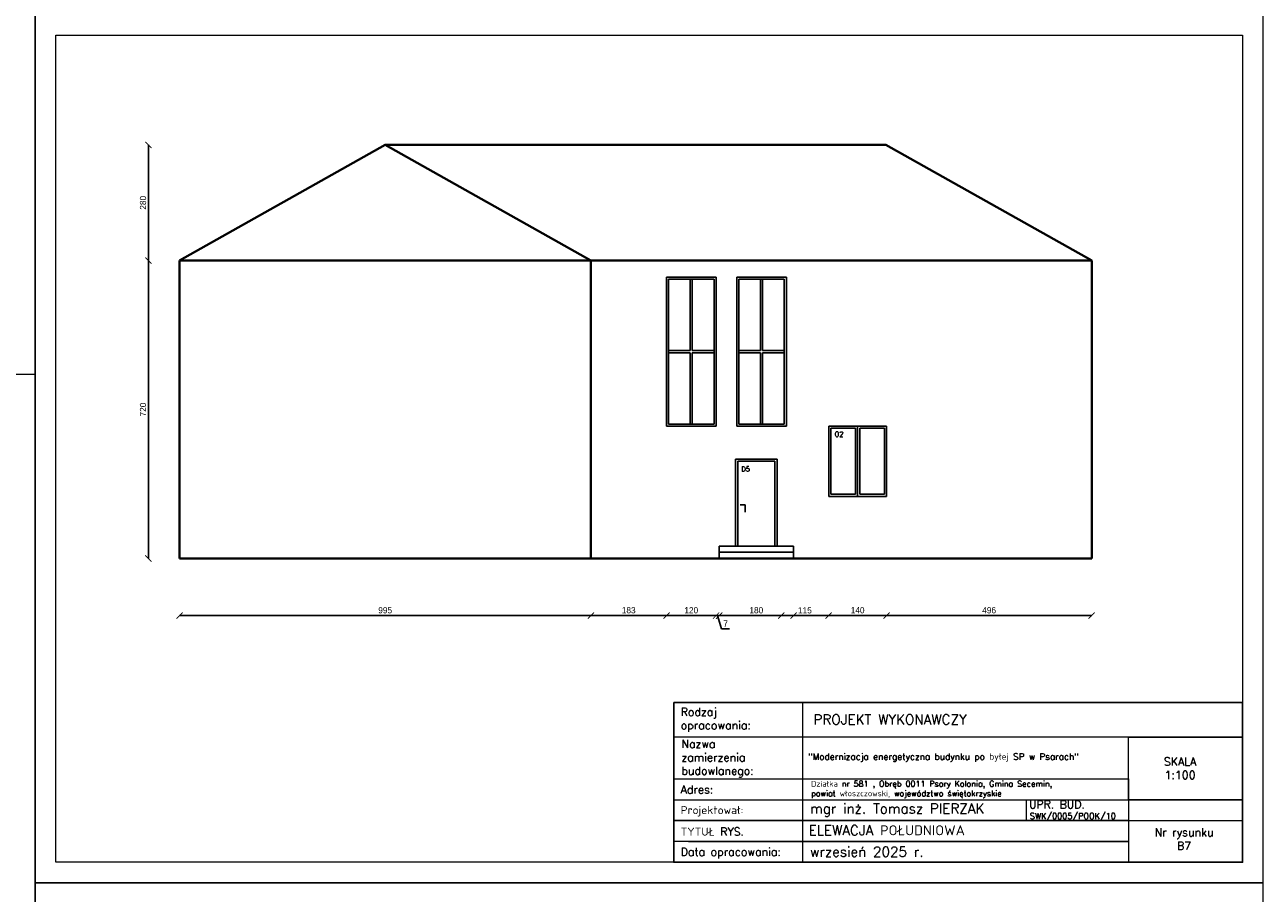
# Model space of a CAD drawing. Header units: millimetres. Extents: x 107252 to 132489, y 44218 to 60710.
# Tile 33 of 72: x 115267 to 118262, y 54843 to 56943. Entities that reach past the tile are written whole.
import ezdxf

# ---------------------------------------------------------------- set-up
doc = ezdxf.new("R2010")
doc.units = ezdxf.units.MM
for name, color, linetype, lineweight in [('cienka', 3, 'Continuous', 18), ('gruba', 1, 'Continuous', 40), ('opisy', 4, 'Continuous', 18), ('wymiary', 252, 'Continuous', 15), ('średnia', 2, 'Continuous', 25)]:
    doc.layers.add(name, color=color, linetype=linetype, lineweight=lineweight)
doc.styles.add('KASIA', font='romans.shx', dxfattribs={"height": 20})
doc.styles.add('ROMANS1', font='romans.shx', dxfattribs={"height": 15})
doc.styles.get("Standard").update_dxf_attribs({"font": 'GOTHIC.TTF'})
doc.dimstyles.new('secemin', dxfattribs={"dimtxt": 15, "dimasz": 15, "dimexe": 1.25, "dimexo": 0.625, "dimgap": 5, "dimtad": 1, "dimdec": 0, "dimtxsty": 'Standard', "dimblk": 'ARCHTICK', "dimcen": 0, "dimse1": 1, "dimse2": 1, "dimclrt": 256, "dimadec": 0, "dimazin": 0, "dimtfac": 1, "dimtdec": 0, "dimtmove": 0, "dimatfit": 3, "dimfxl": 1, "dimtfillclr": 250, "dimarcsym": 1})

# ---------------------------------------------------------------- blocks, each defined once
blk = doc.blocks.new('_ArchTick')
at = {"color": 0, "linetype": 'ByBlock', "const_width": 0.15}
blk.add_lwpolyline([(-0.5, -0.5), (0.5, 0.5)], dxfattribs=at)
blk = doc.blocks.new('*D410')
at = {"layer": 'Defpoints', "color": 0, "transparency": 16777216}
for p in [(115641.1, 55653), (116636.1, 55653), (116636.1, 55514.8)]:
    blk.add_point(p, dxfattribs=at)
at = {"layer": 'wymiary', "color": 0, "lineweight": -2, "transparency": 16777216}
blk.add_line((115641.1, 55514.8), (116636.1, 55514.8), dxfattribs=at)
at = {"layer": 'wymiary', "color": 0, "lineweight": -2, "transparency": 16777216, "xscale": 15, "yscale": 15, "zscale": 15, "rotation": 180}
blk.add_blockref('_ArchTick', (115641.1, 55514.8), dxfattribs=at)
at = {"layer": 'wymiary', "color": 0, "lineweight": -2, "transparency": 16777216, "xscale": 15, "yscale": 15, "zscale": 15}
blk.add_blockref('_ArchTick', (116636.1, 55514.8), dxfattribs=at)
at = {"layer": 'wymiary', "transparency": 16777216, "insert": (116138.6, 55527.6), "char_height": 15, "attachment_point": 5}
blk.add_mtext('995', dxfattribs=at)
blk = doc.blocks.new('*D411')
at = {"layer": 'Defpoints', "color": 0, "transparency": 16777216}
for p in [(116818.8, 55973), (116636.1, 55653), (116818.8, 55514.8)]:
    blk.add_point(p, dxfattribs=at)
at = {"layer": 'wymiary', "color": 0, "lineweight": -2, "transparency": 16777216}
blk.add_line((116636.1, 55514.8), (116818.8, 55514.8), dxfattribs=at)
at = {"layer": 'wymiary', "color": 0, "lineweight": -2, "transparency": 16777216, "xscale": 15, "yscale": 15, "zscale": 15, "rotation": 180}
blk.add_blockref('_ArchTick', (116636.1, 55514.8), dxfattribs=at)
at = {"layer": 'wymiary', "color": 0, "lineweight": -2, "transparency": 16777216, "xscale": 15, "yscale": 15, "zscale": 15}
blk.add_blockref('_ArchTick', (116818.8, 55514.8), dxfattribs=at)
at = {"layer": 'wymiary', "transparency": 16777216, "insert": (116727.5, 55527.6), "char_height": 15, "attachment_point": 5}
blk.add_mtext('183', dxfattribs=at)
blk = doc.blocks.new('*D412')
at = {"layer": 'Defpoints', "color": 0, "transparency": 16777216}
for p in [(116818.8, 55973), (116938.8, 55973), (116938.8, 55514.8)]:
    blk.add_point(p, dxfattribs=at)
at = {"layer": 'wymiary', "color": 0, "lineweight": -2, "transparency": 16777216}
blk.add_line((116818.8, 55514.8), (116938.8, 55514.8), dxfattribs=at)
at = {"layer": 'wymiary', "color": 0, "lineweight": -2, "transparency": 16777216, "xscale": 15, "yscale": 15, "zscale": 15, "rotation": 180}
blk.add_blockref('_ArchTick', (116818.8, 55514.8), dxfattribs=at)
at = {"layer": 'wymiary', "color": 0, "lineweight": -2, "transparency": 16777216, "xscale": 15, "yscale": 15, "zscale": 15}
blk.add_blockref('_ArchTick', (116938.8, 55514.8), dxfattribs=at)
at = {"layer": 'wymiary', "transparency": 16777216, "insert": (116878.8, 55527.6), "char_height": 15, "attachment_point": 5}
blk.add_mtext('120', dxfattribs=at)
blk = doc.blocks.new('*D413')
at = {"layer": 'Defpoints', "color": 0, "transparency": 16777216}
for p in [(116938.8, 55973), (116946.1, 55653), (116946.1, 55514.8)]:
    blk.add_point(p, dxfattribs=at)
at = {"layer": 'wymiary', "color": 0, "lineweight": -2, "transparency": 16777216}
for p, q in [((116938.8, 55514.8), (116923.8, 55514.8)), ((116938.8, 55514.8), (116946.1, 55514.8)), ((116938.8, 55514.8), (116946.1, 55514.8)), ((116942.5, 55514.8), (116952, 55482.9)), ((116946.1, 55514.8), (116961.1, 55514.8)), ((116952, 55482.9), (116971.5, 55482.9))]:
    blk.add_line(p, q, dxfattribs=at)
at = {"layer": 'wymiary', "color": 0, "lineweight": -2, "transparency": 16777216, "xscale": 15, "yscale": 15, "zscale": 15}
blk.add_blockref('_ArchTick', (116938.8, 55514.8), dxfattribs=at)
at = {"layer": 'wymiary', "color": 0, "lineweight": -2, "transparency": 16777216, "xscale": 15, "yscale": 15, "zscale": 15, "rotation": 180}
blk.add_blockref('_ArchTick', (116946.1, 55514.8), dxfattribs=at)
at = {"layer": 'wymiary', "transparency": 16777216, "insert": (116961.8, 55495.6), "char_height": 15, "attachment_point": 5}
blk.add_mtext('7', dxfattribs=at)
blk = doc.blocks.new('*D414')
at = {"layer": 'Defpoints', "color": 0, "transparency": 16777216}
for p in [(116946.1, 55653), (117126.1, 55653), (117126.1, 55514.8)]:
    blk.add_point(p, dxfattribs=at)
at = {"layer": 'wymiary', "color": 0, "lineweight": -2, "transparency": 16777216}
blk.add_line((116946.1, 55514.8), (117126.1, 55514.8), dxfattribs=at)
at = {"layer": 'wymiary', "color": 0, "lineweight": -2, "transparency": 16777216, "xscale": 15, "yscale": 15, "zscale": 15, "rotation": 180}
blk.add_blockref('_ArchTick', (116946.1, 55514.8), dxfattribs=at)
at = {"layer": 'wymiary', "color": 0, "lineweight": -2, "transparency": 16777216, "xscale": 15, "yscale": 15, "zscale": 15}
blk.add_blockref('_ArchTick', (117126.1, 55514.8), dxfattribs=at)
at = {"layer": 'wymiary', "transparency": 16777216, "insert": (117036.1, 55527.6), "char_height": 15, "attachment_point": 5}
blk.add_mtext('180', dxfattribs=at)
blk = doc.blocks.new('*D415')
at = {"layer": 'Defpoints', "color": 0, "transparency": 16777216}
for p in [(117211.1, 55803), (117096.1, 55653), (117211.1, 55514.8)]:
    blk.add_point(p, dxfattribs=at)
at = {"layer": 'wymiary', "color": 0, "lineweight": -2, "transparency": 16777216}
blk.add_line((117096.1, 55514.8), (117211.1, 55514.8), dxfattribs=at)
at = {"layer": 'wymiary', "color": 0, "lineweight": -2, "transparency": 16777216, "xscale": 15, "yscale": 15, "zscale": 15, "rotation": 180}
blk.add_blockref('_ArchTick', (117096.1, 55514.8), dxfattribs=at)
at = {"layer": 'wymiary', "color": 0, "lineweight": -2, "transparency": 16777216, "xscale": 15, "yscale": 15, "zscale": 15}
blk.add_blockref('_ArchTick', (117211.1, 55514.8), dxfattribs=at)
at = {"layer": 'wymiary', "transparency": 16777216, "insert": (117153.6, 55527.4), "char_height": 15, "attachment_point": 5}
blk.add_mtext('115', dxfattribs=at)
blk = doc.blocks.new('*D416')
at = {"layer": 'Defpoints', "color": 0, "transparency": 16777216}
for p in [(117211.1, 55803), (117351.1, 55803), (117351.1, 55514.8)]:
    blk.add_point(p, dxfattribs=at)
at = {"layer": 'wymiary', "color": 0, "lineweight": -2, "transparency": 16777216}
blk.add_line((117211.1, 55514.8), (117351.1, 55514.8), dxfattribs=at)
at = {"layer": 'wymiary', "color": 0, "lineweight": -2, "transparency": 16777216, "xscale": 15, "yscale": 15, "zscale": 15, "rotation": 180}
blk.add_blockref('_ArchTick', (117211.1, 55514.8), dxfattribs=at)
at = {"layer": 'wymiary', "color": 0, "lineweight": -2, "transparency": 16777216, "xscale": 15, "yscale": 15, "zscale": 15}
blk.add_blockref('_ArchTick', (117351.1, 55514.8), dxfattribs=at)
at = {"layer": 'wymiary', "transparency": 16777216, "insert": (117281.1, 55527.6), "char_height": 15, "attachment_point": 5}
blk.add_mtext('140', dxfattribs=at)
blk = doc.blocks.new('*D417')
at = {"layer": 'Defpoints', "color": 0, "transparency": 16777216}
for p in [(117351.1, 55803), (117847.1, 55653), (117847.1, 55514.8)]:
    blk.add_point(p, dxfattribs=at)
at = {"layer": 'wymiary', "color": 0, "lineweight": -2, "transparency": 16777216}
blk.add_line((117351.1, 55514.8), (117847.1, 55514.8), dxfattribs=at)
at = {"layer": 'wymiary', "color": 0, "lineweight": -2, "transparency": 16777216, "xscale": 15, "yscale": 15, "zscale": 15, "rotation": 180}
blk.add_blockref('_ArchTick', (117351.1, 55514.8), dxfattribs=at)
at = {"layer": 'wymiary', "color": 0, "lineweight": -2, "transparency": 16777216, "xscale": 15, "yscale": 15, "zscale": 15}
blk.add_blockref('_ArchTick', (117847.1, 55514.8), dxfattribs=at)
at = {"layer": 'wymiary', "transparency": 16777216, "insert": (117599.1, 55527.6), "char_height": 15, "attachment_point": 5}
blk.add_mtext('496', dxfattribs=at)
blk = doc.blocks.new('*D418')
at = {"layer": 'Defpoints', "color": 0, "transparency": 16777216}
for p in [(115565.9, 56373), (115641.1, 56373), (115641.1, 55653)]:
    blk.add_point(p, dxfattribs=at)
at = {"layer": 'wymiary', "color": 0, "lineweight": -2, "transparency": 16777216}
blk.add_line((115565.9, 55653), (115565.9, 56373), dxfattribs=at)
at = {"layer": 'wymiary', "color": 0, "lineweight": -2, "transparency": 16777216, "xscale": 15, "yscale": 15, "zscale": 15}
for p, rotation in [((115565.9, 56373), 90), ((115565.9, 55653), 270)]:
    blk.add_blockref('_ArchTick', p, dxfattribs=dict(at, rotation=rotation))
at = {"layer": 'wymiary', "transparency": 16777216, "insert": (115553, 56013), "char_height": 15, "attachment_point": 5, "rotation": 90}
blk.add_mtext('720', dxfattribs=at)
blk = doc.blocks.new('*D419')
at = {"layer": 'Defpoints', "color": 0, "transparency": 16777216}
for p in [(115565.9, 56653), (116138.6, 56653), (115641.1, 56373)]:
    blk.add_point(p, dxfattribs=at)
at = {"layer": 'wymiary', "color": 0, "lineweight": -2, "transparency": 16777216}
blk.add_line((115565.9, 56373), (115565.9, 56653), dxfattribs=at)
at = {"layer": 'wymiary', "color": 0, "lineweight": -2, "transparency": 16777216, "xscale": 15, "yscale": 15, "zscale": 15}
for p, rotation in [((115565.9, 56653), 90), ((115565.9, 56373), 270)]:
    blk.add_blockref('_ArchTick', p, dxfattribs=dict(at, rotation=rotation))
at = {"layer": 'wymiary', "transparency": 16777216, "insert": (115553, 56513), "char_height": 15, "attachment_point": 5, "rotation": 90}
blk.add_mtext('280', dxfattribs=at)

msp = doc.modelspace()

# ---------------------------------------------------------------- linework, layer by layer
at = {"layer": 'cienka'}
for p, q in [((115291.976, 59068.443), (115291.976, 56098.443)), ((115291.976, 54868.443), (115291.976, 56968.443)), ((118261.976, 54868.443), (118261.976, 56968.443)), ((115341.976, 54918.443), (115341.976, 56918.443)), ((115341.976, 56918.443), (118211.976, 56918.443)), ((118211.976, 56918.443), (118211.976, 54918.443)), ((109351.976, 56098.443), (115291.976, 56098.443)), ((109351.976, 56098.443), (115291.976, 56098.443)), ((115291.976, 56098.443), (115291.976, 53128.443)), ((117688.955, 55070.19), (117688.955, 55019.842)), ((117899.976, 55019.209), (118211.976, 55019.209)), ((118211.976, 54918.443), (115341.976, 54918.443)), ((118261.976, 54868.443), (115291.976, 54868.443)), ((115291.976, 52768.443), (115291.976, 54868.443)), ((115291.976, 54868.443), (118261.976, 54868.443)), ((118261.976, 52768.443), (118261.976, 54868.443))]:
    msp.add_line(p, q, dxfattribs=at)
at = {"layer": 'gruba'}
for p, q in [((116138.623, 56653.041), (115641.123, 56373.041)), ((116138.623, 56653.041), (117349.623, 56653.041)), ((116138.623, 56653.041), (116636.123, 56373.041)), ((117349.623, 56653.041), (117847.123, 56373.041)), ((115641.123, 56373.041), (117847.123, 56373.041)), ((115641.123, 55653.041), (115641.123, 56373.041)), ((116636.123, 55653.041), (116636.123, 56373.041)), ((117847.123, 55653.041), (117847.123, 56373.041)), ((115641.123, 55653.041), (117847.123, 55653.041))]:
    msp.add_line(p, q, dxfattribs=at)
at = {"layer": 'opisy', "linetype": 'Continuous', "lineweight": 0, "flags": 128}
for points in [[(116836.266, 54918.443), (116836.266, 55304.741), (117147.555, 55304.707), (117147.555, 54918.409)], [(117935.976, 55220.741), (118211.976, 55220.741), (118211.976, 55069.558), (117935.976, 55069.558)]]:
    msp.add_lwpolyline(points, close=True, dxfattribs=at)
for points in [[(116836.266, 55304.724), (118211.976, 55304.724), (118211.976, 55220.741), (116836.266, 55220.741)], [(117875.976, 55304.724), (118211.976, 55304.724)], [(116836.266, 55119.958), (117935.976, 55119.958), (117935.976, 54968.809), (116836.266, 54968.809)], [(116836.266, 55069.558), (117935.976, 55069.558), (117935.976, 55019.209), (116836.266, 55019.209)], [(117875.976, 55069.558), (118211.976, 55069.558)], [(116836.266, 55019.209), (117935.976, 55019.209), (117935.976, 54968.826), (116836.266, 54968.826)], [(116872.266, 54968.826), (117935.976, 54968.826), (117935.976, 54918.443), (116872.266, 54918.443)]]:
    msp.add_lwpolyline(points, dxfattribs=at)
at = {"layer": 'opisy', "lineweight": 25}
msp.add_lwpolyline([(116836.266, 55304.724), (118211.976, 55304.724), (118211.976, 54918.443), (116836.266, 54918.443)], close=True, dxfattribs=at)
at = {"layer": 'średnia'}
for p, q in [((116938.829, 56333.041), (116818.829, 56333.041)), ((116818.829, 56333.041), (116818.829, 55973.041)), ((116823.829, 56328.041), (116823.829, 55978.041)), ((116933.829, 56328.041), (116823.829, 56328.041)), ((116876.329, 56328.041), (116876.329, 56155.541)), ((116881.329, 56328.041), (116881.329, 56155.541)), ((116933.829, 55978.041), (116933.829, 56328.041)), ((116938.829, 55973.041), (116938.829, 56333.041)), ((117108.829, 56333.041), (116988.829, 56333.041)), ((116988.829, 56333.041), (116988.829, 55973.041)), ((117103.829, 56328.041), (116993.829, 56328.041)), ((116993.829, 56328.041), (116993.829, 55978.041)), ((117046.329, 56328.041), (117046.329, 56155.541)), ((117051.329, 56328.041), (117051.329, 56155.541)), ((117103.829, 55978.041), (117103.829, 56328.041)), ((117108.829, 55973.041), (117108.829, 56333.041)), ((116823.829, 56155.541), (116876.329, 56155.541)), ((116823.829, 56150.541), (116876.329, 56150.541)), ((116876.329, 56150.541), (116876.329, 55978.041)), ((116881.329, 56155.541), (116933.829, 56155.541)), ((116881.329, 56150.541), (116933.829, 56150.541)), ((116881.329, 56150.541), (116881.329, 55978.041)), ((116993.829, 56155.541), (117046.329, 56155.541)), ((116993.829, 56150.541), (117046.329, 56150.541)), ((117046.329, 56150.541), (117046.329, 55978.041)), ((117051.329, 56155.541), (117103.829, 56155.541)), ((117051.329, 56150.541), (117051.329, 55978.041)), ((117051.329, 56150.541), (117103.829, 56150.541)), ((116823.829, 55978.041), (116933.829, 55978.041)), ((116993.829, 55978.041), (117103.829, 55978.041)), ((116818.829, 55973.041), (116938.829, 55973.041)), ((116988.829, 55973.041), (117108.829, 55973.041)), ((117351.123, 55973.041), (117211.123, 55973.041)), ((117211.123, 55973.041), (117211.123, 55803.041)), ((117276.123, 55968.041), (117216.123, 55968.041)), ((117216.123, 55968.041), (117216.123, 55808.041)), ((117276.123, 55968.041), (117276.123, 55808.041)), ((117281.123, 55973.041), (117281.123, 55803.041)), ((117346.123, 55968.041), (117286.123, 55968.041)), ((117286.123, 55968.041), (117286.123, 55808.041)), ((117346.123, 55808.041), (117346.123, 55968.041)), ((117351.123, 55803.041), (117351.123, 55973.041)), ((116986.123, 55683.041), (116986.123, 55893.041)), ((116986.123, 55893.041), (117086.123, 55893.041)), ((116991.123, 55683.041), (116991.123, 55888.041)), ((116991.123, 55888.041), (117081.123, 55888.041)), ((117081.123, 55888.041), (117081.123, 55683.041)), ((117086.123, 55893.041), (117086.123, 55683.041)), ((117211.123, 55803.041), (117351.123, 55803.041)), ((117216.123, 55808.041), (117276.123, 55808.041)), ((117286.123, 55808.041), (117346.123, 55808.041)), ((116997.042, 55782.43), (117009.51, 55782.43)), ((117009.51, 55782.43), (117009.51, 55764.986)), ((116946.123, 55683.041), (117126.123, 55683.041)), ((116946.123, 55683.041), (117126.123, 55683.041)), ((116946.123, 55653.041), (116946.123, 55683.041)), ((117126.123, 55653.041), (117126.123, 55683.041)), ((116946.123, 55668.041), (117126.123, 55668.041))]:
    msp.add_line(p, q, dxfattribs=at)

# ---------------------------------------------------------------- texts
at = {"layer": 'cienka', "char_height": 12, "width": 362.40331, "attachment_point": 1, "style": 'ROMANS1'}
for s, insert in [('O2', (117225.469, 55959.438)), ('D5', (116999.486, 55875.149))]:
    msp.add_mtext(s, dxfattribs=dict(at, insert=insert))
at = {"layer": 'opisy', "linetype": 'Continuous', "lineweight": 0, "attachment_point": 4, "style": 'KASIA'}
for s, insert, char_height, width in [('\\A1;{\\H0.80952x;Rodzaj opracowania:}', (116853.092, 55262.455), 24, 141.54434), ('\\A1;\\pxql;PROJEKT WYKONAWCZY', (117174.443, 55263.535), 24, 946.31605), ('\\A1;\\pxql;{\\H0.80952x;Nazwa \\Pzamierzenia\\Pbudowlanego:}', (116854.91, 55168.757), 24, 141.54434), ('\\A1;\\pxsm1.5;"Modernizacja energetyczna budynku po byłej SP w Psarach"', (117161.553, 55171.257), 15.6, 766.2055), ('\\A1;\\pxqc;{\\H0.80952x;SKALA\\P1:100}', (117686.98, 55145.54), 24, 747.85817), ('\\A1;Działka nr 581 , Obręb 0011 Psary Kolonia, Gmina Secemin,\\Ppowiat włoszczowski, województwo świętokrzyskie', (117168.662, 55094.121), 14, 756.99257), ('\\A1;\\pxql;{\\H0.80952x;Adres:}', (116853.092, 55094.062), 24, 141.54434), ('\\A1;\\pxql;{\\H0.80952x;Projektował:}', (116853.092, 55041.583), 24, 747.85817), ('\\A1;mgr inż. Tomasz PIERZAK', (117165.934, 55044.275), 24, 747.85817), ('\\A1;UPR. BUD.', (117695.465, 55058.025), 19.2, 598.28653), ('\\A1;SWK/0005/POOK/10', (117697.471, 55027.733), 14.4, 448.7149), ('\\A1;\\pxql;{\\H0.80952x;TYTUŁ RYS.}', (116853.092, 54992.379), 24, 747.85817), ('\\A1;ELEWACJA POŁUDNIOWA', (117162.658, 54995.609), 24, 747.85817), ('\\A1;\\pxqc;{\\H0.80952x;Nr rysunku\\PB7}', (117696.607, 54974.524), 24, 747.85817), ('\\A1;wrzesień 2025 r.', (117165.934, 54943.665), 24, 747.85817), ('\\A1;\\pxql;{\\H0.80952x;Data opracowania:}', (116853.092, 54940.341), 24, 747.85817)]:
    msp.add_mtext(s, dxfattribs=dict(at, insert=insert, char_height=char_height, width=width))

# ---------------------------------------------------------------- dimensions: what is measured, and where the dimension line sits
at = {"layer": 'wymiary'}
dim = msp.add_linear_dim(base=(115565.88, 56653.041), p1=(115641.123, 56373.041), p2=(116138.623, 56653.041), angle=90, dimstyle='secemin', override={"dimtmove": 1}, dxfattribs=at)
dim.commit()
dim.dimension.update_dxf_attribs({"geometry": '*D419', "text_midpoint": (115553.003, 56513.041)})
dim = msp.add_linear_dim(base=(115565.88, 56373.041), p1=(115641.123, 55653.041), p2=(115641.123, 56373.041), angle=90, dimstyle='secemin', dxfattribs=at)
dim.commit()
dim.dimension.update_dxf_attribs({"geometry": '*D418', "text_midpoint": (115553.003, 56013.041)})
for base, p1, p2, picture, middle in [((116818.829, 55514.759), (116636.123, 55653.041), (116818.829, 55973.041), '*D411', (116727.476, 55527.637)), ((116938.829, 55514.759), (116818.829, 55973.041), (116938.829, 55973.041), '*D412', (116878.829, 55527.637)), ((116946.123, 55514.759), (116938.829, 55973.041), (116946.123, 55653.041), '*D413', (116957.021, 55495.632)), ((117211.123, 55514.759), (117096.123, 55653.041), (117211.123, 55803.041), '*D415', (117153.623, 55527.448)), ((117351.123, 55514.759), (117211.123, 55803.041), (117351.123, 55803.041), '*D416', (117281.123, 55527.637)), ((117847.123, 55514.759), (117351.123, 55803.041), (117847.123, 55653.041), '*D417', (117599.123, 55527.637)), ((117126.123, 55514.759), (116946.123, 55653.041), (117126.123, 55653.041), '*D414', (117036.123, 55527.637))]:
    dim = msp.add_linear_dim(base=base, p1=p1, p2=p2, dimstyle='secemin', override={"dimtmove": 1}, dxfattribs=at)
    dim.commit()
    dim.dimension.update_dxf_attribs({"geometry": picture, "text_midpoint": middle})
dim = msp.add_linear_dim(base=(116636.123, 55514.759), p1=(115641.123, 55653.041), p2=(116636.123, 55653.041), dimstyle='secemin', dxfattribs=at)
dim.commit()
dim.dimension.update_dxf_attribs({"geometry": '*D410', "text_midpoint": (116138.623, 55527.637)})

doc.saveas('drawing.dxf')
